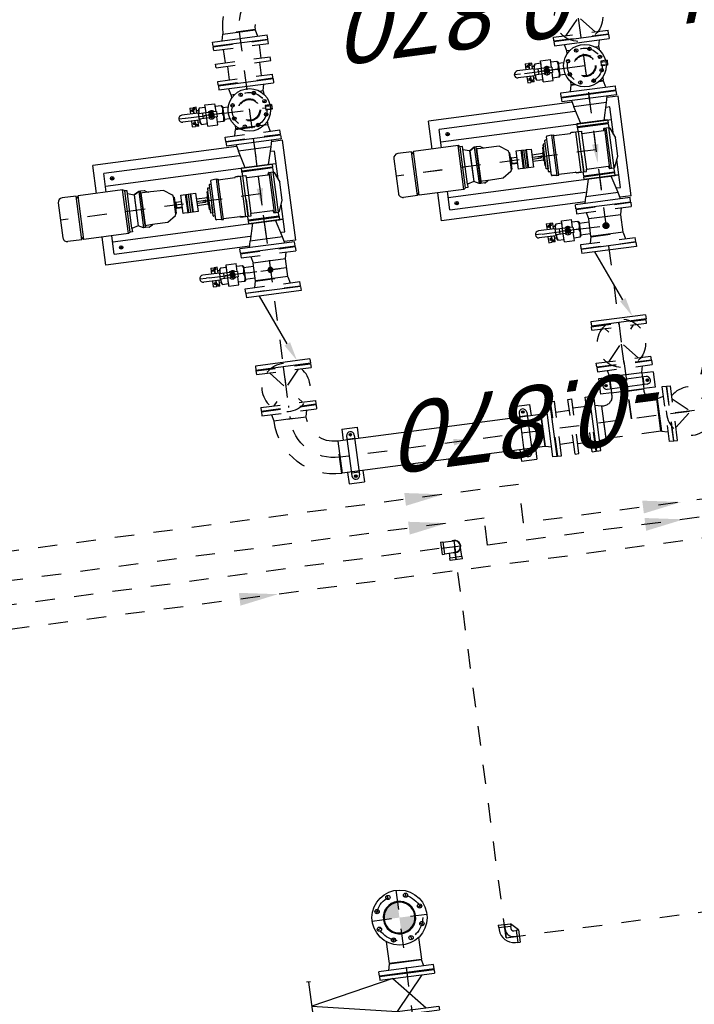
# Model space of a CAD drawing. Header units: metres. Extents: x 118052 to 118564, y 454784 to 455719.
# Tile 60 of 160: x 118250.16 to 118253.64, y 455259.67 to 455264.75. Entities that reach past the tile are written whole.
import ezdxf

# ---------------------------------------------------------------- set-up
doc = ezdxf.new("R2010")
doc.units = ezdxf.units.M
doc.header["$LTSCALE"] = 0.5
doc.linetypes.add('CENTER', pattern=[2, 1.25, -0.25, 0.25, -0.25])
doc.linetypes.add('HIDDEN', pattern=[0.375, 0.25, -0.125])
for name, color, linetype in [('0A1', 6, 'Continuous'), ('0H', 6, 'CENTER'), ('0Hid', 6, 'HIDDEN'), ('0Hu1', 6, 'Continuous'), ('0Symbol', 6, 'Continuous'), ('Koningsstal VIEUWPORT', 254, 'Continuous'), ('ME_N_D_EB00----hollandia~-_-----', 135, 'Continuous'), ('ZU_N_-_AL999---LSSpvc160_pgr34__18_^200~N_-----', 7, 'Continuous')]:
    doc.layers.add(name, color=color, linetype=linetype)
doc.styles.add('tcb_isocp', font='tcb_isocp.shx')

# ---------------------------------------------------------------- blocks, each defined once
blk = doc.blocks.new('Vof150')
for p, q in [((-92, -33), (-84.15, 0)), ((-84.15, 0), (84.15, 0)), ((84.15, 0), (92, -33)), ((-142.5, -33), (142.5, -33)), ((-142.5, -55), (-142.5, -33)), ((142.5, -55), (142.5, -33)), ((-142.5, -55), (142.5, -55))]:
    blk.add_line(p, q)
blk = doc.blocks.new('LD150')
for p, q in [((-17, 500), (-17, 520)), ((-17, 510), (233, 510)), ((22, 75), (108, 510)), ((108, 510), (194, 75)), ((233, 520), (233, 500)), ((3, 142.5), (3, -142.5)), ((3, 142.5), (22, 142.5)), ((22, 142.5), (22, -142.5)), ((194, 142.5), (194, -142.5)), ((194, 142.5), (213, 142.5)), ((213, 142.5), (213, -142.5)), ((22, -75), (194, 75)), ((22, 75), (194, -75)), ((3, -142.5), (22, -142.5)), ((194, -142.5), (213, -142.5))]:
    blk.add_line(p, q)
blk = doc.blocks.new('LD150ba')
for p, q in [((0, 142.5), (0, -142.5)), ((0, 142.5), (19, 142.5)), ((19, 142.5), (19, -142.5)), ((191, 142.5), (191, -142.5)), ((191, 142.5), (210, 142.5)), ((210, 142.5), (210, -142.5)), ((19, -75), (191, 75)), ((19, 75), (191, -75)), ((0, -142.5), (19, -142.5)), ((191, -142.5), (210, -142.5))]:
    blk.add_line(p, q)
at = {"color": 0, "linetype": 'ByBlock'}
blk.add_line((0, 0), (210, 0), dxfattribs=at)
blk.add_circle((105, 0), 125)
blk = doc.blocks.new('B150')
for p, q in [((-84.1, 0), (84.2, 0)), ((228.5, -144.3), (228.5, -312.6))]:
    blk.add_line(p, q)
for radius in [312.6, 144.3]:
    blk.add_arc((228.5, 0), radius, 180, 270)
at = {"color": 0, "linetype": 'ByBlock'}
blk.add_arc((228.5, 0), 228.5, 180, 270, dxfattribs=at)
blk = doc.blocks.new('A$C4958029E')
for p, q in [((-290, -142.5), (-290, 142.5)), ((-290, 142.5), (-268, 142.5)), ((-268, 142.5), (-268, -142.5)), ((-101, 85.2), (-47.2, 107.3)), ((47.2, 107.3), (-47.2, 107.3)), ((101, 85.2), (47.2, 107.3)), ((268, 142.5), (268, -142.5)), ((290, 142.5), (268, 142.5)), ((290, -142.5), (290, 142.5)), ((-268, 92), (-235, 84.2)), ((-235, 84.2), (-235, -84.2)), ((-235, 84.2), (-145, 60)), ((-210, 100), (-210, 81.5)), ((-65, 100), (-210, 100)), ((-145, -790), (-145, 100)), ((-145, 80), (-145, -80)), ((-145, -80), (-145, 80)), ((-145, 80), (-130, 80)), ((-145, 0), (-145, 60)), ((-130, 80), (-130, -80)), ((-125, 80), (-130, 80)), ((-125, 80), (-105, 80.5)), ((-125, 80), (-125, -80)), ((105, 80.5), (-105, 80.5)), ((-105, 67.5), (-105, 80.5)), ((105, 67.5), (-105, 67.5)), ((-105, 57.1), (-105, 67.5)), ((-105, 57.5), (105, 57.5)), ((-94.5, 52.9), (-103.5, 55.1)), ((-93, -59.7), (-93, 50.9)), ((210, 100), (65, 100)), ((93, -59.7), (93, 50.9)), ((94.5, 52.9), (103.5, 55.1)), ((125, 80), (105, 80.5)), ((105, 67.5), (105, 80.5)), ((105, 57.1), (105, 67.5)), ((125, -80), (125, 80)), ((125, 80), (130, 80)), ((125, 0), (125, 66.8)), ((130, -80), (130, 80)), ((130, 80), (145, 80)), ((145, -790), (145, 100)), ((145, 100), (145, -80)), ((235, 84.2), (145, 60)), ((145, -80), (145, 80)), ((145, 0), (145, 60)), ((210, 81.5), (210, 100)), ((268, 92), (235, 84.2)), ((235, 84.2), (235, -84.2)), ((-268, -92), (-235, -84.2)), ((-145, -60), (-235, -84.2)), ((-210, -81.5), (-210, -790)), ((-130, -80), (-145, -80)), ((-125, -80), (-130, -80)), ((-125, -80), (-105, -80.5)), ((-105, -62.5), (-93, -62.5)), ((-105, -77.5), (-105, -62.5)), ((105, -77.5), (-105, -77.5)), ((-105, -117.5), (-105, -77.5)), ((-105, -92.5), (105, -92.5)), ((-105, -97.5), (-105, -114.5)), ((-96, -62.5), (93, -62.5)), ((18.1, -77.5), (105, -77.5)), ((105, -62.5), (93, -62.5)), ((105, -77.5), (105, -62.5)), ((105, -117.5), (105, -77.5)), ((125, -80), (105, -80.5)), ((105, -97.5), (105, -114.5)), ((125, -80), (130, -80)), ((145, -80), (130, -80)), ((145, -60), (235, -84.2)), ((210, -790), (210, -81.5)), ((268, -92), (235, -84.2)), ((-290, -142.5), (-268, -142.5)), ((-104, -117.5), (-105, -117.5)), ((-101, -206.5), (-101, -120.5)), ((101, -206.5), (101, -120.5)), ((104, -117.5), (105, -117.5)), ((290, -142.5), (268, -142.5)), ((-105, -207.5), (-101, -206.5)), ((105, -207.5), (-105, -207.5)), ((-105, -217.5), (-105, -207.5)), ((-105, -217.5), (105, -217.5)), ((-105, -217.5), (-103.2, -242.7)), ((100.2, -245.5), (-100.2, -245.5)), ((-82.5, -245.5), (-82.5, -254.5)), ((82.5, -245.5), (82.5, -254.5)), ((105, -207.5), (101, -206.5)), ((105, -217.5), (103.2, -242.7)), ((105, -217.5), (105, -207.5)), ((-79.5, -257.5), (65, -257.5)), ((-65, -257.5), (-65, -267.5)), ((-65, -267.5), (-50, -267.5)), ((-56, -267.5), (-59, -267.5)), ((-50, -267.5), (-46, -271.5)), ((-46, -271.5), (-50, -267.5)), ((50, -267.5), (-50, -267.5)), ((46, -271.5), (-46, -271.5)), ((-22.5, -274.5), (-22.5, -271.5)), ((-22.5, -271.5), (0, -271.5)), ((22.5, -274.5), (-22.5, -274.5)), ((-17.5, -332), (-17.5, -274.5)), ((-5, -332), (-5, -287.5)), ((5, -332), (5, -287.5)), ((17.5, -274.5), (17.5, -332)), ((79.5, -257.5), (22.5, -257.5)), ((22.5, -271.5), (22.5, -274.5)), ((50, -267.5), (46, -271.5)), ((65, -267.5), (50, -267.5)), ((65, -257.5), (65, -267.5)), ((-47.5, -332), (47.5, -332)), ((-47.5, -358), (-47.5, -332)), ((47.5, -332), (47.5, -358)), ((-47.5, -358), (47.5, -358)), ((-47.5, -381), (-47.5, -361)), ((-47.5, -361), (47.5, -361)), ((-47.5, -371), (47.5, -371)), ((-47.5, -381), (47.5, -381)), ((-47.5, -410), (-47.5, -384)), ((47.5, -384), (-47.5, -384)), ((47.5, -361), (47.5, -381)), ((47.5, -384), (47.5, -402)), ((47.5, -402), (47.5, -410)), ((-54, -451.2), (-83.1, -494.8)), ((-46.5, -449), (-49.8, -449)), ((47.5, -410), (-47.5, -410)), ((-46.5, -449), (46.5, -449)), ((-42.5, -445), (42.5, -445)), ((-17.5, -445), (-17.5, -441)), ((-17.5, -441), (-15, -441)), ((-15, -441), (-15, -410)), ((15, -438.5), (-15, -438.5)), ((15, -441), (-15, -441)), ((14.5, -410), (14.5, -434)), ((18, -438), (15, -438)), ((15, -438), (15, -441)), ((15, -441), (17.5, -441)), ((17.5, -441), (17.5, -445)), ((18, -410), (18, -438)), ((46.5, -449), (49.8, -449)), ((54, -451.2), (83.1, -494.8)), ((-83.1, -494.8), (-84.3, -561.8)), ((83.1, -494.8), (84.3, -561.8)), ((-95, -593.3), (-95, -612.5)), ((-94.3, -590.8), (-85.1, -574.9)), ((-84.5, -573.8), (-85, -603.5)), ((-85, -603.5), (-85, -612)), ((-84.3, -561.8), (-84.5, -573.8)), ((84.3, -561.8), (84.5, -573.8)), ((84.5, -573.8), (85, -603.5)), ((85, -603.5), (85, -612)), ((94.3, -590.8), (85.1, -574.9)), ((95, -593.3), (95, -612.5)), ((95, -612.5), (-95, -612.5)), ((-95, -612.5), (-95, -622)), ((-95, -622), (95, -622)), ((-95, -622), (-80, -648)), ((-95, -622), (-80, -648)), ((-80, -648), (-95, -622)), ((-80, -648.5), (-90, -682)), ((-85, -612), (95, -612)), ((-85, -612.5), (95, -612.5)), ((-80, -648), (80, -648)), ((-80, -648), (80, -648)), ((-80, -648.5), (-80, -648)), ((-80, -648.5), (80, -648.5)), ((-80, -648.5), (80, -648.5)), ((-80, -648.5), (-80, -648.5)), ((95, -622), (80, -648)), ((95, -622), (80, -648)), ((80, -648.5), (80, -648)), ((80, -648.5), (80, -648.5)), ((80, -648.5), (90, -682)), ((95, -612.5), (95, -622)), ((-107, -694), (-114, -704)), ((114, -704), (-114, -704)), ((-114, -704), (-114, -936.7)), ((-107, -682), (-107, -694)), ((90, -682), (-107, -682)), ((107, -694), (-107, -694)), ((90, -682), (107, -682)), ((107, -682), (107, -694)), ((107, -694), (114, -704)), ((114, -704), (114, -936.7)), ((-114, -790), (-210, -790)), ((210, -790), (114, -790)), ((-114, -936.7), (-102.6, -946.7)), ((114, -936.7), (-114, -936.7)), ((-114, -946.7), (-114, -1019.3)), ((114, -946.7), (-114, -946.7)), ((114, -936.7), (102.6, -946.7)), ((114, -946.7), (114, -1019.3)), ((-90.6, -1042.7), (90.6, -1042.7))]:
    blk.add_line(p, q)
blk.add_lwpolyline([(14.5, -434), (14.5, -434.1), (14.5, -434.3), (14.5, -434.4), (14.5, -434.6), (14.5, -434.7), (14.5, -434.8), (14.5, -435), (14.5, -435.1), (14.5, -435.2), (14.5, -435.4), (14.5, -435.5), (14.5, -435.6), (14.5, -435.8), (14.5, -435.9), (14.5, -436), (14.5, -436.1), (14.5, -436.2), (14.6, -436.4), (14.6, -436.5), (14.6, -436.6), (14.6, -436.7), (14.6, -436.8), (14.6, -436.9), (14.6, -437), (14.7, -437.1), (14.7, -437.2), (14.7, -437.2), (14.7, -437.3), (14.7, -437.4), (14.7, -437.5), (14.7, -437.5), (14.8, -437.6), (14.8, -437.7), (14.8, -437.7), (14.8, -437.8), (14.8, -437.8), (14.9, -437.8), (14.9, -437.9), (14.9, -437.9), (14.9, -437.9), (14.9, -438), (14.9, -438), (15, -438), (15, -438), (15, -438)])
for centre in [(-180, -750), (180, -750)]:
    blk.add_circle(centre, 9)
for centre, radius, start, end in [((-105, 82.5), 2, 270, 360), ((-103, 57.1), 2, 180, 255.9638), ((-100, 82.3), 3, 108.6418, 180), ((-95, 50.9), 2, 360, 75.9637), ((95, 50.9), 2, 104.0363, 180), ((100, 82.3), 3, 360, 71.3582), ((105, 82.5), 2, 180, 270), ((103, 57.1), 2, 284.0362, 360), ((-96, -59.5), 3, 270, 360), ((96, -59.5), 3, 180, 270), ((-104, -120.5), 3, 360, 90), ((104, -120.5), 3, 90, 180), ((-100.2, -242.5), 3, 184.0856, 270), ((-79.5, -254.5), 3, 180, 270), ((79.5, -254.5), 3, 270, 360), ((100.2, -242.5), 3, 270, 355.9144), ((0, -287.5), 5, 360, 180), ((-49.8, -454), 5, 90, 146.2268), ((-46.5, -445), 4, 270, 0), ((46.5, -445), 4, 180, 270), ((49.8, -454), 5, 33.7732, 90), ((-90, -593.3), 5, 150, 180), ((-89.5, -572.4), 5, 330, 359), ((89.5, -572.4), 5, 181, 210), ((90, -593.3), 5, 0, 30), ((-90.6, -1019.3), 23.4, 180, 270), ((90.6, -1019.3), 23.4, 270, 0)]:
    blk.add_arc(centre, radius, start, end)
at = {"layer": '0H', "color": 1, "linetype": 'CENTER'}
for p, q in [((-290, 0), (290, 0)), ((0, 0), (0, -1042.7))]:
    blk.add_line(p, q, dxfattribs=at)
at = {"layer": '0H'}
for p, q in [((-189, -750), (-171, -750)), ((-180, -759), (-180, -741)), ((171, -750), (189, -750)), ((180, -759), (180, -741))]:
    blk.add_line(p, q, dxfattribs=at)
blk = doc.blocks.new('A$C09C907F2')
for p, q in [((-290, -142.5), (-290, 142.5)), ((-290, 142.5), (-268, 142.5)), ((-268, 142.5), (-268, -142.5)), ((-101, 85.2), (-47.2, 107.3)), ((47.2, 107.3), (-47.2, 107.3)), ((101, 85.2), (47.2, 107.3)), ((268, 142.5), (268, -142.5)), ((290, 142.5), (268, 142.5)), ((290, -142.5), (290, 142.5)), ((-268, 92), (-235, 84.2)), ((-235, 84.2), (-235, -84.2)), ((-235, 84.2), (-145, 60)), ((-210, 100), (-210, 81.5)), ((-65, 100), (-210, 100)), ((-145, -790), (-145, 100)), ((-145, 80), (-145, -80)), ((-145, -80), (-145, 80)), ((-145, 80), (-130, 80)), ((-145, 0), (-145, 60)), ((-130, 80), (-130, -80)), ((-125, 80), (-130, 80)), ((-125, 80), (-105, 80.5)), ((-125, 80), (-125, -80)), ((105, 80.5), (-105, 80.5)), ((-105, 67.5), (-105, 80.5)), ((105, 67.5), (-105, 67.5)), ((-105, 57.1), (-105, 67.5)), ((-105, 57.5), (105, 57.5)), ((-94.5, 52.9), (-103.5, 55.1)), ((-93, -59.7), (-93, 50.9)), ((210, 100), (65, 100)), ((93, -59.7), (93, 50.9)), ((94.5, 52.9), (103.5, 55.1)), ((125, 80), (105, 80.5)), ((105, 67.5), (105, 80.5)), ((105, 57.1), (105, 67.5)), ((125, -80), (125, 80)), ((125, 80), (130, 80)), ((125, 0), (125, 66.8)), ((130, -80), (130, 80)), ((130, 80), (145, 80)), ((145, -790), (145, 100)), ((145, 100), (145, -80)), ((235, 84.2), (145, 60)), ((145, -80), (145, 80)), ((145, 0), (145, 60)), ((210, 81.5), (210, 100)), ((268, 92), (235, 84.2)), ((235, 84.2), (235, -84.2)), ((-268, -92), (-235, -84.2)), ((-145, -60), (-235, -84.2)), ((-210, -81.5), (-210, -790)), ((-130, -80), (-145, -80)), ((-125, -80), (-130, -80)), ((-125, -80), (-105, -80.5)), ((-105, -62.5), (-93, -62.5)), ((-105, -77.5), (-105, -62.5)), ((105, -77.5), (-105, -77.5)), ((-105, -117.5), (-105, -77.5)), ((-105, -92.5), (105, -92.5)), ((-105, -97.5), (-105, -114.5)), ((-96, -62.5), (93, -62.5)), ((18.1, -77.5), (105, -77.5)), ((105, -62.5), (93, -62.5)), ((105, -77.5), (105, -62.5)), ((105, -117.5), (105, -77.5)), ((125, -80), (105, -80.5)), ((105, -97.5), (105, -114.5)), ((125, -80), (130, -80)), ((145, -80), (130, -80)), ((145, -60), (235, -84.2)), ((210, -790), (210, -81.5)), ((268, -92), (235, -84.2)), ((-290, -142.5), (-268, -142.5)), ((-104, -117.5), (-105, -117.5)), ((-101, -206.5), (-101, -120.5)), ((101, -206.5), (101, -120.5)), ((104, -117.5), (105, -117.5)), ((290, -142.5), (268, -142.5)), ((-105, -207.5), (-101, -206.5)), ((105, -207.5), (-105, -207.5)), ((-105, -217.5), (-105, -207.5)), ((-105, -217.5), (105, -217.5)), ((-105, -217.5), (-103.2, -242.7)), ((100.2, -245.5), (-100.2, -245.5)), ((-82.5, -245.5), (-82.5, -254.5)), ((82.5, -245.5), (82.5, -254.5)), ((105, -207.5), (101, -206.5)), ((105, -217.5), (103.2, -242.7)), ((105, -217.5), (105, -207.5)), ((-79.5, -257.5), (65, -257.5)), ((-65, -257.5), (-65, -267.5)), ((-65, -267.5), (-50, -267.5)), ((-56, -267.5), (-59, -267.5)), ((-50, -267.5), (-46, -271.5)), ((-46, -271.5), (-50, -267.5)), ((50, -267.5), (-50, -267.5)), ((46, -271.5), (-46, -271.5)), ((-22.5, -274.5), (-22.5, -271.5)), ((-22.5, -271.5), (0, -271.5)), ((22.5, -274.5), (-22.5, -274.5)), ((-17.5, -332), (-17.5, -274.5)), ((-5, -332), (-5, -287.5)), ((5, -332), (5, -287.5)), ((17.5, -274.5), (17.5, -332)), ((79.5, -257.5), (22.5, -257.5)), ((22.5, -271.5), (22.5, -274.5)), ((50, -267.5), (46, -271.5)), ((65, -267.5), (50, -267.5)), ((65, -257.5), (65, -267.5)), ((-47.5, -332), (47.5, -332)), ((-47.5, -358), (-47.5, -332)), ((47.5, -332), (47.5, -358)), ((-47.5, -358), (47.5, -358)), ((-47.5, -381), (-47.5, -361)), ((-47.5, -361), (47.5, -361)), ((-47.5, -371), (47.5, -371)), ((-47.5, -381), (47.5, -381)), ((-47.5, -410), (-47.5, -384)), ((47.5, -384), (-47.5, -384)), ((47.5, -361), (47.5, -381)), ((47.5, -384), (47.5, -402)), ((47.5, -402), (47.5, -410)), ((-54, -451.2), (-83.1, -494.8)), ((-46.5, -449), (-49.8, -449)), ((47.5, -410), (-47.5, -410)), ((-46.5, -449), (46.5, -449)), ((-42.5, -445), (42.5, -445)), ((-17.5, -445), (-17.5, -441)), ((-17.5, -441), (-15, -441)), ((-15, -441), (-15, -410)), ((15, -438.5), (-15, -438.5)), ((15, -441), (-15, -441)), ((14.5, -410), (14.5, -434)), ((18, -438), (15, -438)), ((15, -438), (15, -441)), ((15, -441), (17.5, -441)), ((17.5, -441), (17.5, -445)), ((18, -410), (18, -438)), ((46.5, -449), (49.8, -449)), ((54, -451.2), (83.1, -494.8)), ((-83.1, -494.8), (-84.3, -561.8)), ((83.1, -494.8), (84.3, -561.8)), ((-95, -593.3), (-95, -612.5)), ((-94.3, -590.8), (-85.1, -574.9)), ((-84.5, -573.8), (-85, -603.5)), ((-85, -603.5), (-85, -612)), ((-84.3, -561.8), (-84.5, -573.8)), ((84.3, -561.8), (84.5, -573.8)), ((84.5, -573.8), (85, -603.5)), ((85, -603.5), (85, -612)), ((94.3, -590.8), (85.1, -574.9)), ((95, -593.3), (95, -612.5)), ((95, -612.5), (-95, -612.5)), ((-95, -612.5), (-95, -622)), ((-95, -622), (95, -622)), ((-95, -622), (-80, -648)), ((-95, -622), (-80, -648)), ((-80, -648), (-95, -622)), ((-80, -648.5), (-90, -682)), ((-85, -612), (95, -612)), ((-85, -612.5), (95, -612.5)), ((-80, -648), (80, -648)), ((-80, -648), (80, -648)), ((-80, -648.5), (-80, -648)), ((-80, -648.5), (80, -648.5)), ((-80, -648.5), (80, -648.5)), ((-80, -648.5), (-80, -648.5)), ((95, -622), (80, -648)), ((95, -622), (80, -648)), ((80, -648.5), (80, -648)), ((80, -648.5), (80, -648.5)), ((80, -648.5), (90, -682)), ((95, -612.5), (95, -622)), ((-107, -694), (-114, -704)), ((114, -704), (-114, -704)), ((-114, -704), (-114, -936.7)), ((-107, -682), (-107, -694)), ((90, -682), (-107, -682)), ((107, -694), (-107, -694)), ((90, -682), (107, -682)), ((107, -682), (107, -694)), ((107, -694), (114, -704)), ((114, -704), (114, -936.7)), ((-114, -790), (-210, -790)), ((210, -790), (114, -790)), ((-114, -936.7), (-102.6, -946.7)), ((114, -936.7), (-114, -936.7)), ((-114, -946.7), (-114, -1019.3)), ((114, -946.7), (-114, -946.7)), ((114, -936.7), (102.6, -946.7)), ((114, -946.7), (114, -1019.3)), ((-90.6, -1042.7), (90.6, -1042.7))]:
    blk.add_line(p, q)
blk.add_lwpolyline([(14.5, -434), (14.5, -434.1), (14.5, -434.3), (14.5, -434.4), (14.5, -434.6), (14.5, -434.7), (14.5, -434.8), (14.5, -435), (14.5, -435.1), (14.5, -435.2), (14.5, -435.4), (14.5, -435.5), (14.5, -435.6), (14.5, -435.8), (14.5, -435.9), (14.5, -436), (14.5, -436.1), (14.5, -436.2), (14.6, -436.4), (14.6, -436.5), (14.6, -436.6), (14.6, -436.7), (14.6, -436.8), (14.6, -436.9), (14.6, -437), (14.7, -437.1), (14.7, -437.2), (14.7, -437.2), (14.7, -437.3), (14.7, -437.4), (14.7, -437.5), (14.7, -437.5), (14.8, -437.6), (14.8, -437.7), (14.8, -437.7), (14.8, -437.8), (14.8, -437.8), (14.9, -437.8), (14.9, -437.9), (14.9, -437.9), (14.9, -437.9), (14.9, -438), (14.9, -438), (15, -438), (15, -438), (15, -438)])
for centre in [(-180, -750), (180, -750)]:
    blk.add_circle(centre, 9)
for centre, radius, start, end in [((-105, 82.5), 2, 270, 360), ((-103, 57.1), 2, 180, 255.9638), ((-100, 82.3), 3, 108.6418, 180), ((-95, 50.9), 2, 360, 75.9637), ((95, 50.9), 2, 104.0363, 180), ((100, 82.3), 3, 360, 71.3582), ((105, 82.5), 2, 180, 270), ((103, 57.1), 2, 284.0362, 360), ((-96, -59.5), 3, 270, 360), ((96, -59.5), 3, 180, 270), ((-104, -120.5), 3, 360, 90), ((104, -120.5), 3, 90, 180), ((-100.2, -242.5), 3, 184.0856, 270), ((-79.5, -254.5), 3, 180, 270), ((79.5, -254.5), 3, 270, 360), ((100.2, -242.5), 3, 270, 355.9144), ((0, -287.5), 5, 360, 180), ((-49.8, -454), 5, 90, 146.2268), ((-46.5, -445), 4, 270, 0), ((46.5, -445), 4, 180, 270), ((49.8, -454), 5, 33.7732, 90), ((-90, -593.3), 5, 150, 180), ((-89.5, -572.4), 5, 330, 359), ((89.5, -572.4), 5, 181, 210), ((90, -593.3), 5, 0, 30), ((-90.6, -1019.3), 23.4, 180, 270), ((90.6, -1019.3), 23.4, 270, 0)]:
    blk.add_arc(centre, radius, start, end)
at = {"layer": '0H', "color": 1, "linetype": 'CENTER'}
for p, q in [((-290, 0), (290, 0)), ((0, 0), (0, -1042.7))]:
    blk.add_line(p, q, dxfattribs=at)
at = {"layer": '0H'}
for p, q in [((-189, -750), (-171, -750)), ((-180, -759), (-180, -741)), ((171, -750), (189, -750)), ((180, -759), (180, -741))]:
    blk.add_line(p, q, dxfattribs=at)
blk = doc.blocks.new('TK150')
for p, q in [((3, 142.5), (3, -142.5)), ((3, 142.5), (25, 142.5)), ((25, 142.5), (25, -142.5)), ((381, 142.5), (381, -142.5)), ((381, 142.5), (403, 142.5)), ((403, 142.5), (403, -142.5)), ((288.8, 36.3), (25, -74.3)), ((3, -142.5), (25, -142.5)), ((381, -142.5), (403, -142.5))]:
    blk.add_line(p, q)
blk.add_solid([(282.3, 51.7), (295.2, 21), (381, 75)])
blk = doc.blocks.new('S150')
for p, q in [((-227.15, 143), (-58.85, 143)), ((-227.15, 134.15), (-227.15, 143)), ((-58.85, 134.15), (-58.85, 143)), ((-286, -84.15), (-286, 84.15)), ((-286, 84.15), (-277.15, 84.15)), ((-8.85, 84.15), (0, 84.15)), ((0, -84.15), (0, 84.15)), ((-286, -84.15), (0, -84.15))]:
    blk.add_line(p, q)
at = {"color": 0, "linetype": 'ByBlock'}
blk.add_line((-143, 0), (-143, 143), dxfattribs=at)
for centre, start, end in [((-277.15, 134.15), 270, 0), ((-8.85, 134.15), 180, 270)]:
    blk.add_arc(centre, 50, start, end)
blk = doc.blocks.new('sok-DN15ba')
at = {"color": 0, "linetype": 'ByBlock'}
for p, q in [((12.5, 0), (-12.5, 0)), ((0, -12.5), (0, 12.5))]:
    blk.add_line(p, q, dxfattribs=at)
for radius in [12.5, 7.5]:
    blk.add_circle((0, 0), radius)
blk.add_arc((0, 0), 8.5, 180, 90)
blk = doc.blocks.new('Vlf150')
for p, q in [((-142.5, 0), (142.5, 0)), ((-142.5, -20), (-142.5, 0)), ((142.5, -20), (142.5, 0)), ((-142.5, -20), (142.5, -20))]:
    blk.add_line(p, q)
blk = doc.blocks.new('KK_DN50ba')
for p, q in [((25.6, 55.1), (-26.4, 55.1)), ((-26.4, 55.1), (-26.4, 14)), ((25.6, 55.1), (25.6, 14)), ((-63.4, 35.6), (-57.8, 42)), ((-63.4, -35.6), (-63.4, 35.6)), ((-57.8, 42), (-26.4, 42)), ((-57.8, 0), (-28.4, 0)), ((-28.4, 14), (65.4, 14)), ((-28.4, -14), (-28.4, 14)), ((-26.4, 42), (-26.4, 14)), ((25.6, 48.4), (25.6, 14)), ((57.1, 42), (25.6, 42)), ((27.7, -14), (27.7, 14)), ((44.3, -14), (44.3, 14)), ((62.6, 35.6), (57.1, 42)), ((62.6, 14), (62.6, 35.6)), ((65.4, 18.2), (151.4, 18.2)), ((65.4, -18.2), (65.4, 18.2)), ((-57.8, -42), (-63.4, -35.6)), ((-26.4, -42), (-57.8, -42)), ((-28.4, -14), (65.4, -14)), ((-26.4, -14), (-26.4, -42)), ((-26.4, -14), (-26.4, -55.1)), ((25.6, -14), (25.6, -48.4)), ((25.6, -14), (25.6, -55.1)), ((25.6, -42), (57.1, -42)), ((57.1, -42), (62.6, -35.6)), ((62.6, -35.6), (62.6, -14)), ((65.4, -18.2), (151.4, -18.2)), ((25.6, -55.1), (-26.4, -55.1))]:
    blk.add_line(p, q)
blk.add_lwpolyline([(-5.6, 9.1), (-10.9, 0), (-5.6, -9.1), (4.9, -9.1), (10.1, 0), (4.9, 9.1)], close=True)
for radius in [13.1, 8.27, 6.13]:
    blk.add_circle((-0.4, 0), radius)
for centre, radius, start, end in [((-21, 21), 42.3, 150.2533, 209.7467), ((-21, -21), 42.3, 150.2533, 209.7467), ((-0.4, 0), 21, 41.8103, 138.1897), ((-0.4, 0), 7, 168.4465, 99.6448), ((20.3, 21), 42.3, 350.4908, 29.7467), ((151.4, 0), 18.2, 270, 90), ((-0.4, 0), 21, 221.8103, 318.1897), ((20.3, -21), 42.3, 330.2533, 9.5092)]:
    blk.add_arc(centre, radius, start, end)
at = {"layer": '0H'}
for p, q in [((-0.4, -21), (-0.4, 21)), ((-63.4, 0), (169.6, 0))]:
    blk.add_line(p, q, dxfattribs=at)
blk = doc.blocks.new('knie90-DN50ba')
for p, q in [((-68.7, 31.7), (-68.7, -31.7)), ((-68.7, 31.7), (-56.5, 31.7)), ((-56.5, 31.7), (-56.5, -31.7)), ((-56.5, 30.1), (0, 30.1)), ((-68.7, -31.7), (-56.5, -31.7)), ((-56.5, -30.1), (0, -30.1))]:
    blk.add_line(p, q)
at = {"color": 0, "linetype": 'ByBlock'}
for p, q in [((-68.7, 0), (31.7, 0)), ((0, 31.5), (0, -31.8))]:
    blk.add_line(p, q, dxfattribs=at)
for radius, start, end in [(31.7, 251.3328, 107.0284), (30.2, 270, 90)]:
    blk.add_arc((0, -0.1), radius, start, end)
blk = doc.blocks.new('knie90-DN50va')
for p, q in [((-68.7, -31.7), (-68.7, 31.7)), ((-56.5, 31.7), (-68.7, 31.7)), ((-56.5, -31.7), (-56.5, 31.7)), ((-44.2, 30.2), (-56.5, 30.2)), ((-68.7, -31.7), (-31.7, -68.7)), ((-56.5, -31.7), (-68.7, -31.7)), ((-44.2, -30.1), (-56.5, -30.1)), ((-30.1, -56.5), (-30.1, -44.2)), ((30.2, -56.5), (30.2, -44.2)), ((31.7, -56.5), (-31.7, -56.5)), ((-31.7, -68.7), (-31.7, -56.5)), ((31.7, -68.7), (-31.7, -68.7)), ((31.7, -68.7), (31.7, -56.5))]:
    blk.add_line(p, q)
at = {"color": 0, "linetype": 'ByBlock'}
for p, q in [((0, 0), (-68.7, 0)), ((0, -68.7), (0, 0))]:
    blk.add_line(p, q, dxfattribs=at)
for radius in [74.3, 14]:
    blk.add_arc((-44.2, -44.2), radius, 0, 90)
blk.add_arc((-44.2, -44.2), 44.2, 0, 90, dxfattribs=at)
blk = doc.blocks.new('slibverwerkingsgebouw')
at = {"layer": '0A1'}
h = blk.add_hatch(color=256, dxfattribs=at)
h.paths.add_polyline_path([(8777.7, 2914.5, 0.412376), (8698, 2993.6), (8698.1, 2914.4)])
h.paths.add_polyline_path([(8698.1, 2834.3), (8698.1, 2914.4), (8618.4, 2914.4, 0.416053)])
for p, q in [((12240.3, 3980.4), (12386.3, 3980.5)), ((12240.8, 3230.5), (12240.3, 3980.4)), ((12614.3, 3980.6), (12760.3, 3980.7)), ((12760.8, 3230.8), (12760.3, 3980.7)), ((12241, 2990.4), (12240.9, 3050.3)), ((12761, 2990.7), (12760.9, 3050.6)), ((12241, 2990.4), (12761, 2990.7)), ((11013.9, 2881.2), (10955.5, 2881.2)), ((10955.5, 2881.2), (10955.6, 2801.2)), ((11202.1, 2861.3), (10994.1, 2861.2)), ((11010.6, 2861.2), (11010.6, 2821.2)), ((11240.5, 2881.3), (11182.2, 2881.3)), ((11185.5, 2861.3), (11185.6, 2821.3)), ((11240.5, 2881.3), (11240.6, 2801.3)), ((11013.9, 2801.2), (10955.6, 2801.2)), ((10996.6, 2841.2), (10983.6, 2841.2)), ((10990.1, 2834.7), (10990.1, 2847.7)), ((11202.1, 2821.3), (10994.1, 2821.2)), ((11240.6, 2801.3), (11182.2, 2801.3)), ((11199.6, 2841.3), (11212.6, 2841.3)), ((11206.1, 2834.8), (11206.1, 2847.8)), ((12241.5, 2230.3), (12387.5, 2230.4)), ((12242, 1480.4), (12241.5, 2230.3)), ((12615.5, 2230.6), (12761.5, 2230.7)), ((12762, 1480.8), (12761.5, 2230.7)), ((11014.5, 1981.8), (10956.2, 1981.7)), ((10956.2, 1981.7), (10956.2, 1901.7)), ((10997.2, 1941.8), (10984.2, 1941.8)), ((10990.7, 1935.3), (10990.7, 1948.3)), ((11202.7, 1961.9), (10994.7, 1961.8)), ((11011.2, 1961.8), (11011.2, 1921.8)), ((11241.2, 1981.9), (11182.8, 1981.9)), ((11186.1, 1961.9), (11186.2, 1921.9)), ((11200.2, 1941.9), (11213.2, 1941.9)), ((11206.7, 1935.4), (11206.7, 1948.4)), ((11241.2, 1981.9), (11241.2, 1901.9)), ((11014.6, 1901.8), (10956.2, 1901.7)), ((11202.7, 1921.9), (10994.7, 1921.8)), ((11241.2, 1901.9), (11182.9, 1901.9)), ((11245.9, 1473.8), (11245.8, 1532.2)), ((11325.8, 1532.2), (11245.8, 1532.2)), ((11325.9, 1473.9), (11325.8, 1532.2)), ((11266, 1285.7), (11265.8, 1493.7)), ((11305.9, 1477.2), (11265.9, 1477.2)), ((11279.3, 1497.7), (11292.3, 1497.7)), ((11285.8, 1491.2), (11285.8, 1504.2)), ((11306, 1285.7), (11305.8, 1493.7)), ((11246, 1247.2), (11246, 1305.5)), ((11306, 1302.2), (11266, 1302.2)), ((11279.5, 1281.7), (11292.5, 1281.7)), ((11286, 1288.2), (11286, 1275.2)), ((11326, 1247.2), (11326, 1305.6)), ((12242.2, 1240.3), (12242.1, 1300.3)), ((12762.2, 1240.7), (12762.1, 1300.6)), ((11326, 1247.2), (11246, 1247.2)), ((12242.2, 1240.3), (12762.2, 1240.7))]:
    blk.add_line(p, q)
for centre in [(10990.1, 2841.2), (11206.1, 2841.3), (10990.7, 1941.8), (11206.7, 1941.9), (11285.8, 1497.7), (11286, 1281.7)]:
    blk.add_circle(centre, 6.5)
for centre, start, end in [((10994.1, 2841.2), 90.0391, 270.0391), ((11202.1, 2841.3), 270.0391, 90.0391), ((10994.7, 1941.8), 90.0391, 270.0391), ((11202.7, 1941.9), 270.0391, 90.0391), ((11285.8, 1493.7), 0.0391, 180.0391), ((11286, 1285.7), 180.0391, 0.0391)]:
    blk.add_arc(centre, 20, start, end)
at = {"layer": '0H'}
for p, q in [((10439.3, 607.1), (10435.2, 6644.1)), ((10563, 2462.2), (10560.3, 6519.3)), ((10688.2, 2212.3), (10685.4, 6394.4)), ((10838.3, 2012.4), (10835.5, 6244.5)), ((12105.2, 3056.1), (12104.9, 3473.4)), ((12939.1, 3474), (12939.4, 3056.7)), ((12908.3, 3215.7), (12901, 3233.2)), ((12970.3, 3215.7), (12977.6, 3233.3)), ((13177.3, 3224.4), (13106.8, 3224.3)), ((13266.8, 3233.8), (13197.3, 3233.8)), ((12105.1, 3190.3), (12105.1, 3090.3)), ((12864.5, 3171.8), (12846.9, 3179.1)), ((13014.2, 3171.9), (13031.7, 3179.2)), ((13344.9, 3141.1), (11328.9, 3139.7)), ((12155.1, 3140.3), (12055.1, 3140.2)), ((12864.5, 3109.8), (12847, 3102.5)), ((13014.2, 3109.9), (13031.8, 3102.6)), ((8698, 3056.4), (8698.1, 2771.4)), ((12908.4, 3066), (12901.2, 3048.4)), ((12970.4, 3066), (12977.7, 3048.5)), ((13177.4, 3056.9), (13106.9, 3056.8)), ((8656.3, 3014.6), (8647.8, 3034.9)), ((8739.7, 3014.7), (8748.1, 3035)), ((13266.9, 3046.7), (13197.4, 3046.7)), ((8597.3, 2955.6), (8577, 2964)), ((8798.7, 2955.7), (8819, 2964.2)), ((8840.6, 2914), (5929, 2912.1)), ((11100.1, -142.4), (11098, 2909.1)), ((8597.4, 2872.2), (8577.1, 2863.7)), ((8798.8, 2872.3), (8819.1, 2863.9)), ((8656.4, 2813.2), (8648, 2792.9)), ((8739.8, 2813.3), (8748.3, 2792.9)), ((8523.4, 2380.8), (10563.1, 2382.2)), ((8523.4, 2380.8), (8524.7, 380.8)), ((10547.7, 2212.2), (10688.2, 2212.3)), ((10548.9, 507.2), (10547.7, 2212.2)), ((10638.3, 2012.3), (10838.3, 2012.4)), ((10639.4, 407.3), (10638.3, 2012.3)), ((11015.5, 1702), (11015.4, 1772.5)), ((11183, 1702.2), (11182.9, 1772.6)), ((11006.2, 1612.5), (11006.1, 1682)), ((11193.2, 1612.6), (11193.2, 1682.2)), ((12106.1, 1723.4), (12106.3, 1390.3)), ((12909.5, 1465.6), (12902.2, 1483.2)), ((12971.5, 1465.7), (12978.8, 1483.2)), ((12865.7, 1421.8), (12848.1, 1429)), ((13015.4, 1421.9), (13032.9, 1429.2)), ((13002.1, 1390.9), (11099.1, 1389.6)), ((12990.6, 1390.9), (12890.6, 1390.8)), ((12865.7, 1359.8), (12848.2, 1352.5)), ((13015.4, 1359.9), (13033, 1352.6)), ((12909.6, 1316), (12902.3, 1298.4)), ((12971.6, 1316), (12978.9, 1298.5))]:
    blk.add_line(p, q, dxfattribs=at)
at = {"layer": '0H', "ltscale": 0.1}
blk.add_line((12104.9, 3459.6), (12105.1, 3210.6), dxfattribs=at)
at = {"layer": '0H', "color": 1, "linetype": 'CENTER'}
blk.add_line((12502.1, 1390.5), (12501.3, 2433.2), dxfattribs=at)
at = {"layer": '0H'}
for centre, radius in [((12939.4, 3140.8), 90), ((8698.1, 2913.9), 120), ((12940.6, 1390.8), 90)]:
    blk.add_circle(centre, radius, dxfattribs=at)
at = {"layer": '0Hid'}
for p, q in [((12951.9, 3056.7), (12926.9, 3056.7)), ((12926.9, 3036.6), (12926.9, 3056.7)), ((12930.9, 3056.7), (12930.9, 3036.2)), ((12931.9, 3056.7), (12931.9, 3036.1)), ((12946.9, 3056.7), (12946.9, 3036.1)), ((12947.9, 3056.7), (12947.9, 3036.2)), ((12951.9, 3036.6), (12951.9, 3056.7)), ((12930.9, 3031.2), (12930.9, 3023.7)), ((12931.9, 3031.1), (12931.9, 3023.7)), ((12946.9, 3031.1), (12946.9, 3023.7)), ((12947.9, 3031.2), (12947.9, 3023.7)), ((12953.1, 1306.7), (12928.1, 1306.7)), ((12928.1, 1286.6), (12928.1, 1306.7)), ((12932.1, 1306.7), (12932.1, 1286.2)), ((12932.1, 1281.1), (12932.1, 1273.7)), ((12933.1, 1306.7), (12933.1, 1286.1)), ((12933.1, 1281.1), (12933.1, 1273.7)), ((12948.1, 1306.7), (12948.1, 1286.1)), ((12948.1, 1281.1), (12948.1, 1273.7)), ((12949.1, 1306.7), (12949.1, 1286.2)), ((12949.1, 1281.2), (12949.1, 1273.7)), ((12953.1, 1286.6), (12953.1, 1306.7))]:
    blk.add_line(p, q, dxfattribs=at)
for centre, radius in [((12939.4, 3140.8), 57.1), ((12939.4, 3140.8), 53.5), ((12940.6, 1390.8), 57.1), ((12940.6, 1390.8), 53.5), ((12106.3, 1390.3), 15)]:
    blk.add_circle(centre, radius, dxfattribs=at)
at = {"layer": '0Hu1'}
for p, q in [((12055.9, 3445.1), (12055.9, 3428.6)), ((12086.7, 3445.1), (12055.9, 3445.1)), ((12086.7, 3428.6), (12055.9, 3428.6)), ((12086.7, 3427.1), (12055.9, 3427.1)), ((12055.9, 3411.1), (12055.9, 3427.1)), ((12055.9, 3411.1), (12086.7, 3411.1)), ((12059.3, 3428.6), (12059.3, 3419.4)), ((12066.9, 3419.4), (12059.3, 3419.4)), ((12064.4, 3423.6), (12064.4, 3428.6)), ((12066.9, 3423.6), (12064.4, 3423.6)), ((12074.8, 3437.1), (12066.9, 3437.1)), ((12066.9, 3432.1), (12066.9, 3437.1)), ((12071.9, 3432.1), (12066.9, 3432.1)), ((12066.9, 3419.4), (12066.9, 3423.6)), ((12071.9, 3427.1), (12071.9, 3432.1)), ((12074.8, 3427.1), (12074.8, 3437.1)), ((12074.8, 3401.5), (12074.8, 3411.1)), ((12153.9, 3445.2), (12123.1, 3445.1)), ((12153.9, 3428.6), (12123.1, 3428.6)), ((12153.9, 3427.2), (12123.1, 3427.2)), ((12123.1, 3411.2), (12153.9, 3411.2)), ((12135.1, 3437.2), (12142.9, 3437.2)), ((12135.1, 3427.2), (12135.1, 3437.2)), ((12135.1, 3401.5), (12135.1, 3411.2)), ((12137.9, 3432.2), (12142.9, 3432.2)), ((12137.9, 3427.2), (12137.9, 3432.2)), ((12142.9, 3432.2), (12142.9, 3437.2)), ((12143, 3423.6), (12145.5, 3423.6)), ((12143, 3419.5), (12143, 3423.6)), ((12143, 3419.5), (12150.5, 3419.5)), ((12145.5, 3423.6), (12145.5, 3428.6)), ((12150.5, 3428.6), (12150.5, 3419.5)), ((12153.9, 3445.2), (12153.9, 3428.6)), ((12153.9, 3411.2), (12153.9, 3427.2)), ((12890.1, 3445.7), (12890.2, 3429.1)), ((12920.9, 3445.7), (12890.1, 3445.7)), ((12921, 3429.2), (12890.2, 3429.1)), ((12921, 3427.7), (12890.2, 3427.7)), ((12890.2, 3411.7), (12890.2, 3427.7)), ((12890.2, 3411.7), (12921, 3411.7)), ((12893.6, 3429.1), (12893.6, 3420)), ((12901.1, 3420), (12893.6, 3420)), ((12898.6, 3424.1), (12898.6, 3429.1)), ((12901.1, 3424.1), (12898.6, 3424.1)), ((12901.1, 3420), (12901.1, 3424.1)), ((12909, 3437.7), (12901.2, 3437.7)), ((12901.2, 3432.7), (12901.2, 3437.7)), ((12906.2, 3432.7), (12901.2, 3432.7)), ((12906.2, 3427.7), (12906.2, 3432.7)), ((12909, 3427.7), (12909, 3437.7)), ((12909, 3402.1), (12909, 3411.7)), ((12988.2, 3445.7), (12957.4, 3445.7)), ((12988.2, 3429.2), (12957.4, 3429.2)), ((12988.2, 3427.7), (12957.4, 3427.7)), ((12957.4, 3411.7), (12988.2, 3411.7)), ((12969.3, 3437.7), (12977.2, 3437.7)), ((12969.3, 3427.7), (12969.3, 3437.7)), ((12969.3, 3402.1), (12969.3, 3411.7)), ((12972.2, 3432.7), (12977.2, 3432.7)), ((12972.2, 3427.7), (12972.2, 3432.7)), ((12977.2, 3432.7), (12977.2, 3437.7)), ((12977.2, 3424.2), (12979.7, 3424.2)), ((12977.2, 3420), (12977.2, 3424.2)), ((12977.2, 3420), (12984.8, 3420.1)), ((12979.7, 3424.2), (12979.7, 3429.2)), ((12984.7, 3429.2), (12984.8, 3420.1)), ((12988.2, 3445.7), (12988.2, 3429.2)), ((12988.2, 3411.7), (12988.2, 3427.7)), ((12074.9, 3276.6), (12074.9, 3224.4)), ((12135.2, 3276.7), (12135.2, 3224.4)), ((12909.1, 3277.2), (12909.1, 3246.6)), ((12969.4, 3277.2), (12969.4, 3246.7)), ((13061.8, 3283.4), (13062, 2998.4)), ((13083.8, 3283.4), (13061.8, 3283.4)), ((13083.8, 3283.4), (13084, 2998.4)), ((13289.8, 3283.6), (13290, 2998.6)), ((13289.8, 3283.6), (13311.8, 3283.6)), ((13311.8, 3283.6), (13312, 2998.6)), ((12059.3, 3224.4), (12150.8, 3224.5)), ((12059.4, 3056.1), (12059.3, 3224.4)), ((12150.9, 3056.2), (12150.8, 3224.5)), ((12850.9, 3056.6), (12850.8, 3224.9)), ((12868.5, 3224.9), (12850.8, 3224.9)), ((13026.8, 3225.1), (13010.1, 3225)), ((13026.8, 3206.2), (13026.8, 3225.1)), ((13061.8, 3232.9), (13028.8, 3225.1)), ((13028.8, 3225.1), (13028.8, 3203.4)), ((13311.8, 3233.1), (13344.8, 3225.3)), ((13344.8, 3225.3), (13344.9, 3057)), ((12059.4, 3056.1), (12150.9, 3056.2)), ((12868.6, 3056.6), (12850.9, 3056.6)), ((13026.9, 3056.8), (13010.3, 3056.7)), ((13026.9, 3056.8), (13026.9, 3075.6)), ((13028.9, 3078.4), (13028.9, 3056.8)), ((13028.9, 3056.8), (13061.9, 3048.9)), ((13344.9, 3057), (13311.9, 3049.1)), ((12926.9, 3023.7), (12926.9, 3031.6)), ((12951.9, 3023.7), (12926.9, 3023.7)), ((12951.9, 3023.7), (12951.9, 3031.6)), ((8469.1, 2829.6), (8469, 2997.9)), ((8583, 2998), (8469.5, 2997.9)), ((13084, 2998.4), (13062, 2998.4)), ((13290, 2998.6), (13312, 2998.6)), ((11182.2, 2909.1), (11013.9, 2909)), ((11014.6, 1852.5), (11013.9, 2909)), ((11182.9, 1852.6), (11182.2, 2909.1)), ((8583.1, 2829.7), (8469.6, 2829.6)), ((10494.4, 2350.3), (10494.3, 2413.7)), ((10494.3, 2413.7), (10506.6, 2413.7)), ((10506.6, 2383.3), (10506.6, 2413.7)), ((10506.6, 2412.2), (10532.9, 2412.2)), ((10494.4, 2383.3), (10531.4, 2383.4)), ((10494.4, 2380.7), (10531.5, 2380.7)), ((10494.4, 2350.3), (10506.6, 2350.3)), ((10506.6, 2350.3), (10506.6, 2380.7)), ((10506.6, 2351.9), (10553.8, 2351.9)), ((11006.8, 1817.5), (11014.6, 1850.5)), ((11182.9, 1852.6), (11014.6, 1852.5)), ((11182.9, 1850.6), (11014.6, 1850.5)), ((11182.9, 1850.6), (11190.8, 1817.6)), ((10956.3, 1817.5), (11241.3, 1817.7)), ((10956.3, 1795.5), (10956.3, 1817.5)), ((10956.3, 1795.5), (11241.3, 1795.7)), ((11241.3, 1795.7), (11241.3, 1817.7)), ((12057.1, 1695.1), (12057.1, 1678.5)), ((12087.9, 1695.1), (12057.1, 1695.1)), ((12076, 1687.1), (12068.1, 1687.1)), ((12068.1, 1682.1), (12068.1, 1687.1)), ((12073.1, 1682.1), (12068.1, 1682.1)), ((12073.1, 1677.1), (12073.1, 1682.1)), ((12076, 1677.1), (12076, 1687.1)), ((12155.1, 1695.1), (12124.3, 1695.1)), ((12136.3, 1687.1), (12144.1, 1687.2)), ((12136.3, 1677.1), (12136.3, 1687.1)), ((12139.1, 1682.1), (12144.1, 1682.2)), ((12139.1, 1677.1), (12139.1, 1682.1)), ((12144.1, 1682.2), (12144.1, 1687.2)), ((12155.1, 1695.1), (12155.1, 1678.6)), ((12922.1, 1695.7), (12891.3, 1695.6)), ((12891.3, 1695.6), (12891.3, 1679.1)), ((12910.2, 1687.7), (12902.4, 1687.7)), ((12902.4, 1682.7), (12902.4, 1687.7)), ((12907.4, 1682.7), (12902.4, 1682.7)), ((12907.4, 1677.7), (12907.4, 1682.7)), ((12910.2, 1677.7), (12910.2, 1687.7)), ((12940.3, 1706), (12940.6, 1390.8)), ((12989.4, 1695.7), (12958.6, 1695.7)), ((12970.5, 1687.7), (12978.4, 1687.7)), ((12970.5, 1677.7), (12970.5, 1687.7)), ((12973.4, 1682.7), (12978.4, 1682.7)), ((12973.4, 1677.7), (12973.4, 1682.7)), ((12978.4, 1682.7), (12978.4, 1687.7)), ((12989.4, 1695.7), (12989.4, 1679.2)), ((12087.9, 1678.6), (12057.1, 1678.5)), ((12087.9, 1677.1), (12057.1, 1677.1)), ((12057.1, 1661.1), (12057.1, 1677.1)), ((12057.1, 1661.1), (12087.9, 1661.1)), ((12060.5, 1678.5), (12060.5, 1669.4)), ((12068.1, 1669.4), (12060.5, 1669.4)), ((12065.6, 1673.6), (12065.6, 1678.6)), ((12068.1, 1673.6), (12065.6, 1673.6)), ((12068.1, 1669.4), (12068.1, 1673.6)), ((12076, 1651.5), (12076, 1661.1)), ((12155.1, 1678.6), (12124.3, 1678.6)), ((12155.1, 1677.2), (12124.3, 1677.1)), ((12124.3, 1661.1), (12155.1, 1661.2)), ((12136.3, 1651.5), (12136.3, 1661.1)), ((12144.2, 1673.6), (12146.7, 1673.6)), ((12144.2, 1669.5), (12144.2, 1673.6)), ((12144.2, 1669.5), (12151.7, 1669.5)), ((12146.7, 1673.6), (12146.6, 1678.6)), ((12151.7, 1678.6), (12151.7, 1669.5)), ((12155.1, 1661.2), (12155.1, 1677.2)), ((12922.1, 1679.1), (12891.3, 1679.1)), ((12922.1, 1677.7), (12891.4, 1677.7)), ((12891.4, 1661.7), (12891.4, 1677.7)), ((12891.4, 1661.7), (12922.2, 1661.7)), ((12894.8, 1679.1), (12894.8, 1670)), ((12902.3, 1670), (12894.8, 1670)), ((12899.8, 1674.1), (12899.8, 1679.1)), ((12902.3, 1674.1), (12899.8, 1674.1)), ((12902.3, 1670), (12902.3, 1674.1)), ((12910.2, 1652), (12910.2, 1661.7)), ((12989.4, 1679.2), (12958.6, 1679.2)), ((12989.4, 1677.7), (12958.6, 1677.7)), ((12958.6, 1661.7), (12989.4, 1661.7)), ((12970.5, 1652.1), (12970.5, 1661.7)), ((12978.4, 1674.2), (12980.9, 1674.2)), ((12978.4, 1670), (12978.4, 1674.2)), ((12978.4, 1670), (12985.9, 1670)), ((12980.9, 1674.2), (12980.9, 1679.2)), ((12985.9, 1679.2), (12985.9, 1670)), ((12989.4, 1661.7), (12989.4, 1677.7)), ((10956.4, 1589.5), (11241.4, 1589.7)), ((10956.4, 1589.5), (10956.4, 1567.5)), ((11241.4, 1589.7), (11241.4, 1567.7)), ((10956.4, 1567.5), (11241.4, 1567.7)), ((11006.9, 1567.5), (11014.8, 1534.5)), ((11183.1, 1534.6), (11014.8, 1534.5)), ((11183.1, 1534.6), (11190.9, 1567.6)), ((12795, 1533.2), (12795.2, 1248.2)), ((12795, 1533.2), (12817, 1533.2)), ((12817, 1533.2), (12817.2, 1248.2)), ((12910.3, 1527.2), (12910.3, 1496.6)), ((12970.6, 1527.2), (12970.6, 1496.6)), ((13063, 1533.4), (13063.2, 1248.4)), ((13085, 1533.4), (13063, 1533.4)), ((13085, 1533.4), (13085.2, 1248.4)), ((12076.1, 1526.6), (12076.1, 1474.4)), ((12136.4, 1526.6), (12136.4, 1474.4)), ((12817, 1482.7), (12850, 1474.9)), ((13063, 1482.9), (13030, 1475)), ((11328, 1473.9), (11244, 1473.8)), ((11244.1, 1305.5), (11244, 1473.8)), ((11328.1, 1305.6), (11328, 1473.9)), ((12061.1, 1306.1), (12061, 1474.4)), ((12061, 1474.4), (12152, 1474.4)), ((12152.1, 1306.1), (12152, 1474.4)), ((12850, 1474.9), (12850, 1453.3)), ((12852, 1456.1), (12852, 1474.9)), ((12869.7, 1474.9), (12852, 1474.9)), ((13028, 1475), (13011.3, 1475)), ((13028, 1456.2), (13028, 1475)), ((13030, 1475), (13030, 1453.4)), ((12850.1, 1328.2), (12850.1, 1306.6)), ((12852.1, 1306.6), (12852.1, 1325.4)), ((13028.1, 1306.7), (13028.1, 1325.6)), ((13030.1, 1328.4), (13030.1, 1306.7)), ((11328.1, 1305.6), (11244.1, 1305.5)), ((12061.1, 1306.1), (12152.1, 1306.1)), ((12850.1, 1306.6), (12817.1, 1298.7)), ((12869.8, 1306.6), (12852.1, 1306.6)), ((12928.1, 1273.7), (12928.1, 1281.5)), ((12953.1, 1273.7), (12928.1, 1273.7)), ((12953.1, 1273.7), (12953.1, 1281.5)), ((13028.1, 1306.7), (13011.5, 1306.7)), ((13030.1, 1306.7), (13063.1, 1298.9)), ((11015, 1246.5), (11183.3, 1246.6)), ((11183.3, 1244.6), (11015, 1244.5)), ((12795.2, 1248.2), (12817.2, 1248.2)), ((13085.2, 1248.4), (13063.2, 1248.4))]:
    blk.add_line(p, q, dxfattribs=at)
for centre, radius in [((12939.4, 3140.8), 110), ((12904.9, 3224), 9), ((12973.7, 3224), 9), ((12856.2, 3175.2), 9), ((13022.5, 3175.3), 9), ((12856.2, 3106.3), 9), ((13022.5, 3106.5), 9), ((8698.1, 2913.9), 142.5), ((12905, 3057.7), 9), ((12973.9, 3057.7), 9), ((8652.1, 3024.8), 11), ((8743.9, 3024.8), 11), ((8587.2, 2959.8), 11), ((8808.9, 2959.9), 11), ((8587.2, 2867.9), 11), ((8808.9, 2868.1), 11), ((8652.2, 2803), 11), ((8744, 2803.1), 11), ((12940.6, 1390.8), 110), ((12906.1, 1473.9), 9), ((12974.9, 1474), 9), ((12857.4, 1425.2), 9), ((13023.7, 1425.3), 9), ((12857.4, 1356.3), 9), ((13023.7, 1356.4), 9), ((12906.2, 1307.7), 9), ((12975.1, 1307.7), 9)]:
    blk.add_circle(centre, radius, dxfattribs=at)
for radius, start, end in [(84.2, 90.0391, 270.0391), (79.7, 90.0391, 270.0391), (84.2, 270.0391, 90.0391), (79.7, 270.0391, 90.0391)]:
    blk.add_arc((8698.1, 2913.9), radius, start, end, dxfattribs=at)
at = {"layer": '0Symbol'}
for points in [[(10470.7, 3519.7), (10437.5, 3319.7), (10404, 3519.7)], [(12529.5, 3123.9), (12429.5, 3140.5), (12529.5, 3157.2)], [(10721.3, 2604), (10688.1, 2403.9), (10654.6, 2603.9)], [(10871.3, 2604.1), (10838.1, 2404.1), (10804.6, 2604)], [(11081.8, 2317.1), (11098.5, 2217.2), (11115.1, 2317.2)], [(10581.6, 1389.3), (10548.4, 1189.2), (10514.9, 1389.2)], [(10672.1, 1389.3), (10638.9, 1189.3), (10605.4, 1389.3)], [(12530.7, 1373.9), (12430.7, 1390.5), (12530.7, 1407.2)]]:
    blk.add_solid(points, dxfattribs=at)
at = {"layer": '0H', "color": 1, "linetype": 'CENTER', "xscale": -1}
for name, p, rotation in [('Vof150', (11328.9, 3139.7), 90.03906185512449), ('LD150ba', (11596.9, 3139.9), 0.03906527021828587), ('Vof150', (12152.9, 3140.3), 90.03906185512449), ('B150', (11098, 2911.1), 180.0390652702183), ('Vlf150', (11098.8, 1772.6), 180.0390652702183), ('Vlf150', (11098.9, 1682.1), 180.0390652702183), ('Vlf150', (11098.9, 1592.6), 180.0390652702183), ('S150', (11099, 1532.6), 270.0390618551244), ('Vof150', (11330.1, 1389.7), 90.03906185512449), ('Vof150', (12154.1, 1390.3), 90.03906185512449), ('Vof150', (11099.2, 1244.6), 0.03906527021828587), ('LD150ba', (11099.2, 1186.6), 90.03906185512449)]:
    blk.add_blockref(name, p, dxfattribs=dict(at, rotation=rotation))
at = {"layer": '0H', "color": 1, "linetype": 'CENTER'}
for name, p, rotation in [('Vof150', (12057.9, 3140.2), 270.0390618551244), ('Vof150', (12848.9, 3140.8), 270.0390618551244), ('Vlf150', (13106.9, 3141), 270.0390618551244), ('Vlf150', (13197.3, 3141), 270.0390618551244), ('Vlf150', (13286.9, 3141.1), 270.0390618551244), ('B150', (13575.5, 2912.8), 180.0390652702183), ('LD150ba', (11388.1, 1389.8), 0.03906527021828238), ('Vof150', (12059.1, 1390.2), 270.0390618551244), ('LD150ba', (13088.1, 1390.9), 0.03906527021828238)]:
    blk.add_blockref(name, p, dxfattribs=dict(at, rotation=rotation))
at = {"layer": '0Hid', "color": 1, "linetype": 'CENTER', "xscale": -1, "rotation": 270.0390618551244}
blk.add_blockref('sok-DN15ba', (12105.1, 3140.3), dxfattribs=at)
at = {"layer": '0Hu1'}
for name, p, rotation in [('A$C4958029E', (12500.9, 3140.5), 180.0390652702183), ('KK_DN50ba', (12105, 3338.9), 90.03906185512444), ('KK_DN50ba', (12939.2, 3339.5), 90.03906185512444), ('knie90-DN50ba', (10563.1, 2382.2), 270.0390618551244), ('knie90-DN50va', (8523.4, 2380.8), 90.03906185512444), ('A$C09C907F2', (12502.1, 1390.5), 180.0390652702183), ('KK_DN50ba', (12106.2, 1588.9), 90.03906185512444), ('KK_DN50ba', (12940.4, 1589.4), 90.03906185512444), ('sok-DN15ba', (12106.3, 1390.3), 90.03906185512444)]:
    blk.add_blockref(name, p, dxfattribs=dict(at, rotation=rotation))
at = {"layer": '0Hu1', "xscale": -1}
for name, p, rotation in [('LD150', (8412.1, 2913.7), 0.03906527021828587), ('Vof150', (8467.1, 2913.8), 270.0390618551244)]:
    blk.add_blockref(name, p, dxfattribs=dict(at, rotation=rotation))
at = {"layer": '0Hu1', "color": 1, "linetype": 'CENTER', "rotation": 180.0390652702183}
for p in [(12002.9, 3140.2), (12004.1, 1390.2)]:
    blk.add_blockref('TK150', p, dxfattribs=at)
blk = doc.blocks.new('Leidingen')
at = {"layer": 'ME_N_D_EB00----hollandia~-_-----'}
blk.add_blockref('slibverwerkingsgebouw', (-207895.7, -6715.7), dxfattribs=at)
at = {"layer": 'ZU_N_-_AL999---LSSpvc160_pgr34__18_^200~N_-----', "style": 'tcb_isocp', "oblique": 20.0002}
for p in [(-196559, -6621.9), (-194429, -6620.5)]:
    blk.add_text('bob. -0.870', height=360, rotation=90.0391, dxfattribs=at).set_placement(p)

msp = doc.modelspace()

# ---------------------------------------------------------------- block references
at = {"layer": 'Koningsstal VIEUWPORT', "color": 6, "xscale": 0.0009975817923, "yscale": 0.0009975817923, "zscale": 0.0009975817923, "rotation": 97.46987594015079}
msp.add_blockref('Leidingen', (118222.5204, 455456.6507), dxfattribs=at)

doc.saveas('drawing.dxf')
